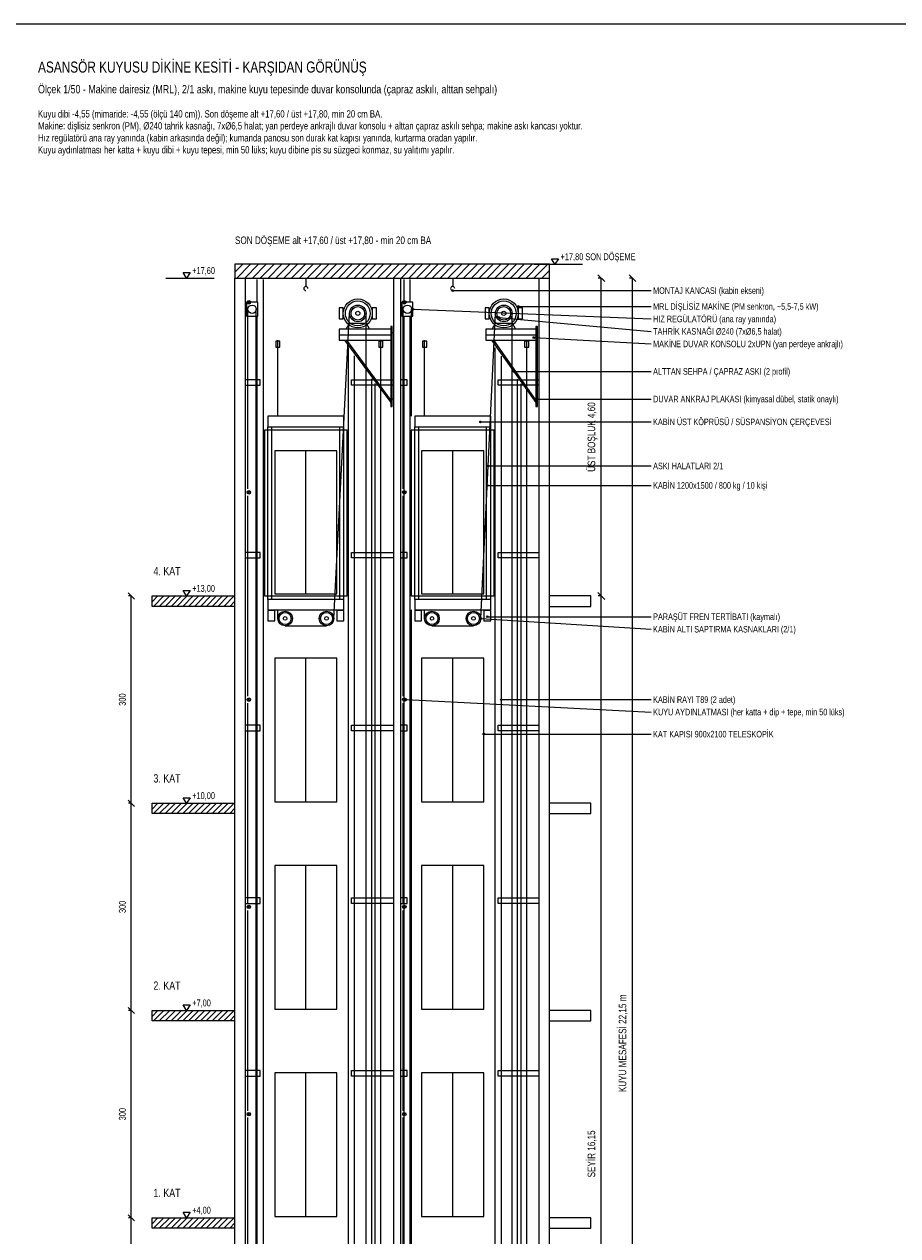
# Model space of a CAD drawing. Header units: centimetres. Extents: x 0 to 12476, y -30 to 2970.
# Tile 15 of 26: x 9087 to 10351, y 1216 to 2970. Entities that reach past the tile are written whole.
import ezdxf
from ezdxf.enums import TextEntityAlignment as Align

# ---------------------------------------------------------------- set-up
doc = ezdxf.new("R2010")
doc.units = ezdxf.units.CM
for name, color, linetype in [('ASN-BASLIK', 5, 'Continuous'), ('ASN-CERCEVE', 7, 'Continuous'), ('ASN-DUVAR', 7, 'Continuous'), ('ASN-ELEKTRIK', 3, 'Continuous'), ('ASN-HALAT', 6, 'Continuous'), ('ASN-KABIN', 5, 'Continuous'), ('ASN-KAPI', 3, 'Continuous'), ('ASN-KOT', 2, 'Continuous'), ('ASN-MOTOR', 6, 'Continuous'), ('ASN-OLCU', 3, 'Continuous'), ('ASN-RAY', 1, 'Continuous'), ('ASN-TARAMA', 8, 'Continuous'), ('ASN-UYARI', 1, 'Continuous'), ('ASN-YAZI', 4, 'Continuous'), ('ASN-YUK', 1, 'Continuous')]:
    doc.layers.add(name, color=color, linetype=linetype)

msp = doc.modelspace()

# ---------------------------------------------------------------- linework, layer by layer
at = {"layer": 'ASN-CERCEVE'}
for points in [[(0, 0), (12475.8, 0), (12475.8, 2970), (0, 2970)], [(100, 0), (12450.8, 0), (12450.8, 2970), (100, 2970)]]:
    msp.add_lwpolyline(points, close=True, dxfattribs=at)
at = {"layer": 'ASN-DUVAR'}
for p, q in [((9391.8, 387.5), (9391.8, 2602.5)), ((9406.8, 387.5), (9406.8, 2602.5)), ((9621.8, 387.5), (9621.8, 2602.5)), ((9631.8, 387.5), (9631.8, 2602.5)), ((9831.8, 387.5), (9831.8, 2602.5)), ((9846.8, 387.5), (9846.8, 2602.5))]:
    msp.add_line(p, q, dxfattribs=at)
msp.add_lwpolyline([(9391.8, 2602.5), (9846.8, 2602.5), (9846.8, 2622.5), (9391.8, 2622.5)], close=True, dxfattribs=at)
for points in [[(9391.8, 2127.5), (9271.8, 2127.5), (9271.8, 2142.5), (9391.8, 2142.5)], [(9846.8, 2127.5), (9906.8, 2127.5), (9906.8, 2142.5), (9846.8, 2142.5)], [(9391.8, 1827.5), (9271.8, 1827.5), (9271.8, 1842.5), (9391.8, 1842.5)], [(9846.8, 1827.5), (9906.8, 1827.5), (9906.8, 1842.5), (9846.8, 1842.5)], [(9391.8, 1527.5), (9271.8, 1527.5), (9271.8, 1542.5), (9391.8, 1542.5)], [(9846.8, 1527.5), (9906.8, 1527.5), (9906.8, 1542.5), (9846.8, 1542.5)], [(9391.8, 1227.5), (9271.8, 1227.5), (9271.8, 1242.5), (9391.8, 1242.5)], [(9846.8, 1227.5), (9906.8, 1227.5), (9906.8, 1242.5), (9846.8, 1242.5)]]:
    msp.add_lwpolyline(points, dxfattribs=at)
at = {"layer": 'ASN-ELEKTRIK'}
for p, q in [((9410.1, 2565.8), (9413.5, 2569.2)), ((9410.1, 2569.2), (9413.5, 2565.8)), ((9635.1, 2565.8), (9638.5, 2569.2)), ((9635.1, 2569.2), (9638.5, 2565.8)), ((9410.1, 2290.8), (9413.5, 2294.2)), ((9410.1, 2294.2), (9413.5, 2290.8)), ((9635.1, 2290.8), (9638.5, 2294.2)), ((9635.1, 2294.2), (9638.5, 2290.8)), ((9410.1, 1990.8), (9413.5, 1994.2)), ((9410.1, 1994.2), (9413.5, 1990.8)), ((9635.1, 1990.8), (9638.5, 1994.2)), ((9635.1, 1994.2), (9638.5, 1990.8)), ((9410.1, 1690.8), (9413.5, 1694.2)), ((9410.1, 1694.2), (9413.5, 1690.8)), ((9635.1, 1690.8), (9638.5, 1694.2)), ((9635.1, 1694.2), (9638.5, 1690.8)), ((9410.1, 1390.8), (9413.5, 1394.2)), ((9410.1, 1394.2), (9413.5, 1390.8)), ((9635.1, 1390.8), (9638.5, 1394.2)), ((9635.1, 1394.2), (9638.5, 1390.8))]:
    msp.add_line(p, q, dxfattribs=at)
for centre in [(9411.8, 2567.5), (9636.8, 2567.5), (9411.8, 2292.5), (9636.8, 2292.5), (9411.8, 1992.5), (9636.8, 1992.5), (9411.8, 1692.5), (9636.8, 1692.5), (9411.8, 1392.5), (9636.8, 1392.5)]:
    msp.add_circle(centre, 2.5, dxfattribs=at)
at = {"layer": 'ASN-HALAT'}
for p, q in [((9410.6, 2297.5), (9410.6, 2557.5)), ((9422.6, 427.5), (9422.6, 2557.5)), ((9534.9, 2109.9), (9557.5, 2551.5)), ((9581.5, 727.1), (9581.5, 2551.5)), ((9635.3, 2297.5), (9635.3, 2557.5)), ((9647.3, 2402.5), (9647.3, 2557.5)), ((9747.4, 2109.9), (9768.7, 2551.5)), ((9792.7, 727.1), (9792.7, 2551.5)), ((9453.7, 2402.5), (9453.7, 2512.5)), ((9602.7, 727.1), (9602.7, 2512.5)), ((9666.2, 2402.5), (9666.2, 2512.5)), ((9813.9, 727.1), (9813.9, 2512.5)), ((9410.6, 1997.5), (9410.6, 2287.5)), ((9635.3, 1997.5), (9635.3, 2287.5)), ((9453.7, 2109.9), (9453.7, 2122.5)), ((9647.3, 427.5), (9647.3, 2122.5)), ((9666.2, 2109.9), (9666.2, 2122.5)), ((9464.3, 2099.3), (9524.3, 2099.3)), ((9676.8, 2099.3), (9736.8, 2099.3)), ((9410.6, 1697.5), (9410.6, 1987.5)), ((9635.3, 1697.5), (9635.3, 1987.5)), ((9410.6, 1397.5), (9410.6, 1687.5)), ((9635.3, 1397.5), (9635.3, 1687.5)), ((9410.6, 1097.5), (9410.6, 1387.5)), ((9635.3, 1097.5), (9635.3, 1387.5))]:
    msp.add_line(p, q, dxfattribs=at)
for points in [[(9450.7, 2502.5), (9456.7, 2502.5), (9456.7, 2511.5), (9450.7, 2511.5)], [(9599.7, 2502.5), (9605.7, 2502.5), (9605.7, 2511.5), (9599.7, 2511.5)], [(9663.2, 2502.5), (9669.2, 2502.5), (9669.2, 2511.5), (9663.2, 2511.5)], [(9810.9, 2502.5), (9816.9, 2502.5), (9816.9, 2511.5), (9810.9, 2511.5)]]:
    msp.add_lwpolyline(points, close=True, dxfattribs=at)
at = {"layer": 'ASN-KABIN'}
for p, q in [((9439.3, 2137.5), (9439.3, 2387.5)), ((9445.3, 2137.5), (9445.3, 2387.5)), ((9543.3, 2137.5), (9543.3, 2387.5)), ((9549.3, 2137.5), (9549.3, 2387.5)), ((9651.8, 2137.5), (9651.8, 2387.5)), ((9657.8, 2137.5), (9657.8, 2387.5)), ((9755.8, 2137.5), (9755.8, 2387.5)), ((9761.8, 2137.5), (9761.8, 2387.5))]:
    msp.add_line(p, q, dxfattribs=at)
for points in [[(9439.3, 2387.5), (9549.3, 2387.5), (9549.3, 2402.5), (9439.3, 2402.5)], [(9651.8, 2387.5), (9761.8, 2387.5), (9761.8, 2402.5), (9651.8, 2402.5)], [(9434.3, 2142.5), (9554.3, 2142.5), (9554.3, 2382.5), (9434.3, 2382.5)], [(9646.8, 2142.5), (9766.8, 2142.5), (9766.8, 2382.5), (9646.8, 2382.5)], [(9439.3, 2122.5), (9549.3, 2122.5), (9549.3, 2137.5), (9439.3, 2137.5)], [(9651.8, 2122.5), (9761.8, 2122.5), (9761.8, 2137.5), (9651.8, 2137.5)]]:
    msp.add_lwpolyline(points, close=True, dxfattribs=at)
at = {"layer": 'ASN-KAPI'}
for p, q in [((9494.3, 2145.5), (9494.3, 2352.5)), ((9706.8, 2145.5), (9706.8, 2352.5)), ((9494.3, 1844.5), (9494.3, 2052.5)), ((9706.8, 1844.5), (9706.8, 2052.5)), ((9494.3, 1544.5), (9494.3, 1752.5)), ((9706.8, 1544.5), (9706.8, 1752.5)), ((9494.3, 1244.5), (9494.3, 1452.5)), ((9706.8, 1244.5), (9706.8, 1452.5))]:
    msp.add_line(p, q, dxfattribs=at)
for points in [[(9449.3, 2145.5), (9539.3, 2145.5), (9539.3, 2352.5), (9449.3, 2352.5)], [(9661.8, 2145.5), (9751.8, 2145.5), (9751.8, 2352.5), (9661.8, 2352.5)], [(9449.3, 1844.5), (9539.3, 1844.5), (9539.3, 2052.5), (9449.3, 2052.5)], [(9661.8, 1844.5), (9751.8, 1844.5), (9751.8, 2052.5), (9661.8, 2052.5)], [(9449.3, 1544.5), (9539.3, 1544.5), (9539.3, 1752.5), (9449.3, 1752.5)], [(9661.8, 1544.5), (9751.8, 1544.5), (9751.8, 1752.5), (9661.8, 1752.5)], [(9449.3, 1244.5), (9539.3, 1244.5), (9539.3, 1452.5), (9449.3, 1452.5)], [(9661.8, 1244.5), (9751.8, 1244.5), (9751.8, 1452.5), (9661.8, 1452.5)]]:
    msp.add_lwpolyline(points, close=True, dxfattribs=at)
at = {"layer": 'ASN-KOT'}
for p, q in [((9824.8, 2622.5), (9894.8, 2622.5)), ((9291.8, 2602.5), (9361.8, 2602.5)), ((9291.8, 2142.5), (9361.8, 2142.5)), ((9291.8, 1842.5), (9361.8, 1842.5)), ((9291.8, 1542.5), (9361.8, 1542.5)), ((9291.8, 1242.5), (9361.8, 1242.5))]:
    msp.add_line(p, q, dxfattribs=at)
for points in [[(9854.8, 2622.5), (9849.8, 2630.5), (9859.8, 2630.5)], [(9321.8, 2602.5), (9316.8, 2610.5), (9326.8, 2610.5)], [(9321.8, 2142.5), (9316.8, 2150.5), (9326.8, 2150.5)], [(9321.8, 1842.5), (9316.8, 1850.5), (9326.8, 1850.5)], [(9321.8, 1542.5), (9316.8, 1550.5), (9326.8, 1550.5)], [(9321.8, 1242.5), (9316.8, 1250.5), (9326.8, 1250.5)]]:
    msp.add_lwpolyline(points, close=True, dxfattribs=at)
at = {"layer": 'ASN-MOTOR'}
for p, q in [((9494.3, 2602.5), (9494.3, 2590.5)), ((9706.8, 2602.5), (9706.8, 2590.5)), ((9408.6, 2557.5), (9409.3, 2557.5)), ((9633.3, 2557.5), (9634.3, 2557.5)), ((9542.3, 2520.5), (9618.3, 2520.5)), ((9550.3, 2512.5), (9617.3, 2422.5)), ((9553.3, 2512.5), (9617.3, 2425.5)), ((9754.8, 2520.5), (9828.3, 2520.5)), ((9762.8, 2512.5), (9827.3, 2422.5)), ((9765.8, 2512.5), (9827.3, 2425.5))]:
    msp.add_line(p, q, dxfattribs=at)
for points in [[(9408.6, 2547.5), (9424.6, 2547.5), (9424.6, 2567.5), (9408.6, 2567.5)], [(9633.3, 2547.5), (9649.3, 2547.5), (9649.3, 2567.5), (9633.3, 2567.5)], [(9542.5, 2543.5), (9548.5, 2543.5), (9548.5, 2559.5), (9542.5, 2559.5)], [(9590.5, 2543.5), (9596.5, 2543.5), (9596.5, 2559.5), (9590.5, 2559.5)], [(9753.7, 2543.5), (9759.7, 2543.5), (9759.7, 2559.5), (9753.7, 2559.5)], [(9801.7, 2543.5), (9807.7, 2543.5), (9807.7, 2559.5), (9801.7, 2559.5)], [(9542.3, 2512.5), (9618.3, 2512.5), (9618.3, 2528.5), (9542.3, 2528.5)], [(9617.3, 2416.5), (9619.3, 2416.5), (9619.3, 2532.5), (9617.3, 2532.5)], [(9754.8, 2512.5), (9828.3, 2512.5), (9828.3, 2528.5), (9754.8, 2528.5)], [(9827.3, 2416.5), (9829.3, 2416.5), (9829.3, 2532.5), (9827.3, 2532.5)]]:
    msp.add_lwpolyline(points, close=True, dxfattribs=at)
for points in [[(9552.5, 2528.5), (9557.5, 2537.5), (9581.5, 2537.5), (9586.5, 2528.5)], [(9763.7, 2528.5), (9768.7, 2537.5), (9792.7, 2537.5), (9797.7, 2528.5)]]:
    msp.add_lwpolyline(points, dxfattribs=at)
for centre, radius in [((9416.6, 2557.5), 6), ((9569.5, 2551.5), 21), ((9569.5, 2551.5), 18), ((9569.5, 2551.5), 12), ((9569.5, 2551.5), 9.84), ((9641.3, 2557.5), 6), ((9780.7, 2551.5), 21), ((9780.7, 2551.5), 18), ((9780.7, 2551.5), 12), ((9780.7, 2551.5), 9.84), ((9569.5, 2551.5), 3), ((9780.7, 2551.5), 3), ((9618.5, 2523.5), 0.9), ((9828.5, 2523.5), 0.9), ((9618.5, 2427.5), 0.9), ((9828.5, 2427.5), 0.9), ((9464.3, 2109.9), 10.6), ((9464.3, 2109.9), 8.69), ((9464.3, 2109.9), 2.65), ((9524.3, 2109.9), 10.6), ((9524.3, 2109.9), 8.69), ((9524.3, 2109.9), 2.65), ((9676.8, 2109.9), 10.6), ((9676.8, 2109.9), 8.69), ((9676.8, 2109.9), 2.65), ((9736.8, 2109.9), 10.6), ((9736.8, 2109.9), 8.69), ((9736.8, 2109.9), 2.65)]:
    msp.add_circle(centre, radius, dxfattribs=at)
for centre in [(9494.3, 2587.5), (9706.8, 2587.5)]:
    msp.add_arc(centre, 3, 0, 270, dxfattribs=at)
at = {"layer": 'ASN-OLCU'}
for p, q in [((9926.8, 2597.6), (9916.9, 2607.4)), ((9921.8, 2602.5), (9917.4, 2602.5)), ((9921.8, 2142.5), (9921.8, 2602.5)), ((9971.8, 2597.6), (9961.9, 2607.4)), ((9966.8, 2602.5), (9962.4, 2602.5)), ((9966.8, 387.5), (9966.8, 2602.5)), ((9246.3, 2138), (9237.3, 2147)), ((9241.8, 2142.5), (9237.8, 2142.5)), ((9241.8, 1842.5), (9241.8, 2142.5)), ((9926.8, 2137.6), (9916.9, 2147.4)), ((9926.8, 2137.6), (9916.9, 2147.4)), ((9921.8, 2142.5), (9917.4, 2142.5)), ((9921.8, 2142.5), (9917.4, 2142.5)), ((9921.8, 527.5), (9921.8, 2142.5)), ((9246.3, 1838), (9237.3, 1847)), ((9246.3, 1838), (9237.3, 1847)), ((9241.8, 1842.5), (9237.8, 1842.5)), ((9241.8, 1842.5), (9237.8, 1842.5)), ((9241.8, 1542.5), (9241.8, 1842.5)), ((9246.3, 1538), (9237.3, 1547)), ((9246.3, 1538), (9237.3, 1547)), ((9241.8, 1542.5), (9237.8, 1542.5)), ((9241.8, 1542.5), (9237.8, 1542.5)), ((9241.8, 1242.5), (9241.8, 1542.5)), ((9246.3, 1238), (9237.3, 1247)), ((9246.3, 1238), (9237.3, 1247)), ((9241.8, 1242.5), (9237.8, 1242.5)), ((9241.8, 1242.5), (9237.8, 1242.5)), ((9241.8, 942.5), (9241.8, 1242.5))]:
    msp.add_line(p, q, dxfattribs=at)
at = {"layer": 'ASN-RAY'}
for p, q in [((9423.9, 2567.5), (9423.9, 2600.5)), ((9432.8, 387.5), (9432.8, 2600.5)), ((9636.4, 2567.5), (9636.4, 2600.5)), ((9645.3, 2567.5), (9645.3, 2600.5)), ((9423.9, 387.5), (9423.9, 2547.5)), ((9636.4, 387.5), (9636.4, 2547.5)), ((9645.3, 387.5), (9645.3, 2547.5)), ((9555.8, 387.5), (9555.8, 2502.1)), ((9564.7, 387.5), (9564.7, 2490.2)), ((9768.3, 387.5), (9768.3, 2501.8)), ((9777.2, 387.5), (9777.2, 2489.4)), ((9589.6, 738.1), (9589.6, 2456.8)), ((9800.8, 738.1), (9800.8, 2456.5)), ((9594.6, 738.1), (9594.6, 2450.1)), ((9805.8, 738.1), (9805.8, 2449.5))]:
    msp.add_line(p, q, dxfattribs=at)
for points in [[(9406.8, 2447.5), (9428.3, 2447.5), (9428.3, 2455.5), (9406.8, 2455.5)], [(9621.8, 2447.5), (9560.3, 2447.5), (9560.3, 2455.5), (9621.8, 2455.5)], [(9631.8, 2447.5), (9640.8, 2447.5), (9640.8, 2455.5), (9631.8, 2455.5)], [(9831.8, 2447.5), (9772.8, 2447.5), (9772.8, 2455.5), (9831.8, 2455.5)], [(9406.8, 2197.5), (9428.3, 2197.5), (9428.3, 2205.5), (9406.8, 2205.5)], [(9621.8, 2197.5), (9560.3, 2197.5), (9560.3, 2205.5), (9621.8, 2205.5)], [(9631.8, 2197.5), (9640.8, 2197.5), (9640.8, 2205.5), (9631.8, 2205.5)], [(9831.8, 2197.5), (9772.8, 2197.5), (9772.8, 2205.5), (9831.8, 2205.5)], [(9406.8, 1947.5), (9428.3, 1947.5), (9428.3, 1955.5), (9406.8, 1955.5)], [(9621.8, 1947.5), (9560.3, 1947.5), (9560.3, 1955.5), (9621.8, 1955.5)], [(9631.8, 1947.5), (9640.8, 1947.5), (9640.8, 1955.5), (9631.8, 1955.5)], [(9831.8, 1947.5), (9772.8, 1947.5), (9772.8, 1955.5), (9831.8, 1955.5)], [(9406.8, 1697.5), (9428.3, 1697.5), (9428.3, 1705.5), (9406.8, 1705.5)], [(9621.8, 1697.5), (9560.3, 1697.5), (9560.3, 1705.5), (9621.8, 1705.5)], [(9631.8, 1697.5), (9640.8, 1697.5), (9640.8, 1705.5), (9631.8, 1705.5)], [(9831.8, 1697.5), (9772.8, 1697.5), (9772.8, 1705.5), (9831.8, 1705.5)], [(9406.8, 1447.5), (9428.3, 1447.5), (9428.3, 1455.5), (9406.8, 1455.5)], [(9621.8, 1447.5), (9560.3, 1447.5), (9560.3, 1455.5), (9621.8, 1455.5)], [(9631.8, 1447.5), (9640.8, 1447.5), (9640.8, 1455.5), (9631.8, 1455.5)], [(9831.8, 1447.5), (9772.8, 1447.5), (9772.8, 1455.5), (9831.8, 1455.5)]]:
    msp.add_lwpolyline(points, dxfattribs=at)
at = {"layer": 'ASN-TARAMA'}
for p, q in [((9391.8, 2611.2), (9403.1, 2622.5)), ((9394.4, 2602.5), (9414.4, 2622.5)), ((9405.8, 2602.5), (9425.8, 2622.5)), ((9417.1, 2602.5), (9437.1, 2622.5)), ((9428.4, 2602.5), (9448.4, 2622.5)), ((9439.7, 2602.5), (9459.7, 2622.5)), ((9451, 2602.5), (9471, 2622.5)), ((9462.3, 2602.5), (9482.3, 2622.5)), ((9473.6, 2602.5), (9493.6, 2622.5)), ((9484.9, 2602.5), (9504.9, 2622.5)), ((9496.3, 2602.5), (9516.3, 2622.5)), ((9507.6, 2602.5), (9527.6, 2622.5)), ((9518.9, 2602.5), (9538.9, 2622.5)), ((9530.2, 2602.5), (9550.2, 2622.5)), ((9541.5, 2602.5), (9561.5, 2622.5)), ((9552.8, 2602.5), (9572.8, 2622.5)), ((9564.1, 2602.5), (9584.1, 2622.5)), ((9575.5, 2602.5), (9595.5, 2622.5)), ((9586.8, 2602.5), (9606.8, 2622.5)), ((9598.1, 2602.5), (9618.1, 2622.5)), ((9609.4, 2602.5), (9629.4, 2622.5)), ((9620.7, 2602.5), (9640.7, 2622.5)), ((9632, 2602.5), (9652, 2622.5)), ((9643.3, 2602.5), (9663.3, 2622.5)), ((9654.6, 2602.5), (9674.6, 2622.5)), ((9666, 2602.5), (9686, 2622.5)), ((9677.3, 2602.5), (9697.3, 2622.5)), ((9688.6, 2602.5), (9708.6, 2622.5)), ((9699.9, 2602.5), (9719.9, 2622.5)), ((9711.2, 2602.5), (9731.2, 2622.5)), ((9722.5, 2602.5), (9742.5, 2622.5)), ((9733.8, 2602.5), (9753.8, 2622.5)), ((9745.2, 2602.5), (9765.2, 2622.5)), ((9756.5, 2602.5), (9776.5, 2622.5)), ((9767.8, 2602.5), (9787.8, 2622.5)), ((9779.1, 2602.5), (9799.1, 2622.5)), ((9790.4, 2602.5), (9810.4, 2622.5)), ((9801.7, 2602.5), (9821.7, 2622.5)), ((9813, 2602.5), (9833, 2622.5)), ((9824.4, 2602.5), (9844.4, 2622.5)), ((9835.7, 2602.5), (9846.8, 2613.6)), ((9271.8, 2134), (9280.3, 2142.5)), ((9273.8, 2127.5), (9288.8, 2142.5)), ((9282.3, 2127.5), (9297.3, 2142.5)), ((9290.8, 2127.5), (9305.8, 2142.5)), ((9299.2, 2127.5), (9314.2, 2142.5)), ((9307.7, 2127.5), (9322.7, 2142.5)), ((9316.2, 2127.5), (9331.2, 2142.5)), ((9324.7, 2127.5), (9339.7, 2142.5)), ((9333.2, 2127.5), (9348.2, 2142.5)), ((9341.7, 2127.5), (9356.7, 2142.5)), ((9350.1, 2127.5), (9365.1, 2142.5)), ((9358.6, 2127.5), (9373.6, 2142.5)), ((9367.1, 2127.5), (9382.1, 2142.5)), ((9375.6, 2127.5), (9390.6, 2142.5)), ((9384.1, 2127.5), (9391.8, 2135.2)), ((9271.8, 1834), (9280.3, 1842.5)), ((9273.8, 1827.5), (9288.8, 1842.5)), ((9282.3, 1827.5), (9297.3, 1842.5)), ((9290.8, 1827.5), (9305.8, 1842.5)), ((9299.2, 1827.5), (9314.2, 1842.5)), ((9307.7, 1827.5), (9322.7, 1842.5)), ((9316.2, 1827.5), (9331.2, 1842.5)), ((9324.7, 1827.5), (9339.7, 1842.5)), ((9333.2, 1827.5), (9348.2, 1842.5)), ((9341.7, 1827.5), (9356.7, 1842.5)), ((9350.1, 1827.5), (9365.1, 1842.5)), ((9358.6, 1827.5), (9373.6, 1842.5)), ((9367.1, 1827.5), (9382.1, 1842.5)), ((9375.6, 1827.5), (9390.6, 1842.5)), ((9384.1, 1827.5), (9391.8, 1835.2)), ((9271.8, 1534), (9280.3, 1542.5)), ((9273.8, 1527.5), (9288.8, 1542.5)), ((9282.3, 1527.5), (9297.3, 1542.5)), ((9290.8, 1527.5), (9305.8, 1542.5)), ((9299.2, 1527.5), (9314.2, 1542.5)), ((9307.7, 1527.5), (9322.7, 1542.5)), ((9316.2, 1527.5), (9331.2, 1542.5)), ((9324.7, 1527.5), (9339.7, 1542.5)), ((9333.2, 1527.5), (9348.2, 1542.5)), ((9341.7, 1527.5), (9356.7, 1542.5)), ((9350.1, 1527.5), (9365.1, 1542.5)), ((9358.6, 1527.5), (9373.6, 1542.5)), ((9367.1, 1527.5), (9382.1, 1542.5)), ((9375.6, 1527.5), (9390.6, 1542.5)), ((9384.1, 1527.5), (9391.8, 1535.2)), ((9271.8, 1234), (9280.3, 1242.5)), ((9273.8, 1227.5), (9288.8, 1242.5)), ((9282.3, 1227.5), (9297.3, 1242.5)), ((9290.8, 1227.5), (9305.8, 1242.5)), ((9299.2, 1227.5), (9314.2, 1242.5)), ((9307.7, 1227.5), (9322.7, 1242.5)), ((9316.2, 1227.5), (9331.2, 1242.5)), ((9324.7, 1227.5), (9339.7, 1242.5)), ((9333.2, 1227.5), (9348.2, 1242.5)), ((9341.7, 1227.5), (9356.7, 1242.5)), ((9350.1, 1227.5), (9365.1, 1242.5)), ((9358.6, 1227.5), (9373.6, 1242.5)), ((9367.1, 1227.5), (9382.1, 1242.5)), ((9375.6, 1227.5), (9390.6, 1242.5)), ((9384.1, 1227.5), (9391.8, 1235.2))]:
    msp.add_line(p, q, dxfattribs=at)
at = {"layer": 'ASN-YAZI'}
for p, q in [((9706.8, 2584.5), (9993.8, 2584.5)), ((9801.7, 2561.5), (9993.8, 2561.5)), ((9649.3, 2557.5), (9993.8, 2543.4)), ((9773.5, 2545.5), (9993.8, 2525.4)), ((9824.3, 2516.5), (9993.8, 2507.3)), ((9795.1, 2467.5), (9993.8, 2467.5)), ((9828.3, 2427.5), (9993.8, 2427.5)), ((9746.8, 2394.5), (9993.8, 2394.5)), ((9758.1, 2330.7), (9993.8, 2330.7)), ((9756.8, 2302.5), (9993.8, 2302.5)), ((9747.4, 2109.9), (9993.8, 2094.4)), ((9756.8, 2112.5), (9993.8, 2112.5)), ((9639.3, 1992.5), (9993.8, 1974.5)), ((9777.2, 1992.5), (9993.8, 1992.5)), ((9751.8, 1942.5), (9993.8, 1942.5))]:
    msp.add_line(p, q, dxfattribs=at)
for centre in [(9706.8, 2584.5), (9801.7, 2561.5), (9649.3, 2557.5), (9773.5, 2545.5), (9824.3, 2516.5), (9795.1, 2467.5), (9828.3, 2427.5), (9746.8, 2394.5), (9758.1, 2330.7), (9756.8, 2302.5), (9747.4, 2109.9), (9756.8, 2112.5), (9639.3, 1992.5), (9777.2, 1992.5), (9751.8, 1942.5)]:
    msp.add_circle(centre, 1.2, dxfattribs=at)
at = {"layer": 'ASN-YUK'}
for points in [[(9439.3, 2106.5), (9449.3, 2106.5), (9449.3, 2121.5), (9439.3, 2121.5)], [(9539.3, 2106.5), (9549.3, 2106.5), (9549.3, 2121.5), (9539.3, 2121.5)], [(9651.8, 2106.5), (9661.8, 2106.5), (9661.8, 2121.5), (9651.8, 2121.5)], [(9751.8, 2106.5), (9761.8, 2106.5), (9761.8, 2121.5), (9751.8, 2121.5)]]:
    msp.add_lwpolyline(points, close=True, dxfattribs=at)

# ---------------------------------------------------------------- texts
at = {"layer": 'ASN-BASLIK', "width": 0.8}
for s, height, p in [('ASANSÖR KUYUSU DİKİNE KESİTİ - KARŞIDAN GÖRÜNÜŞ', 16, (9106.8, 2900)), ('Ölçek 1/50 - Makine dairesiz (MRL), 2/1 askı, makine kuyu tepesinde duvar konsolunda (çapraz askılı, alttan sehpalı)', 12, (9106.8, 2870)), ('4. KAT', 12, (9273.8, 2172.5)), ('3. KAT', 12, (9273.8, 1872.5)), ('2. KAT', 12, (9273.8, 1572.5)), ('1. KAT', 12, (9273.8, 1272.5))]:
    msp.add_text(s, height=height, dxfattribs=at).set_placement(p)
at = {"layer": 'ASN-KOT', "width": 0.8}
for s, p in [('+17,80 SON DÖŞEME', (9862.8, 2625.5)), ('+17,60', (9329.8, 2605.5)), ('+13,00', (9329.8, 2145.5)), ('+10,00', (9329.8, 1845.5)), ('+7,00', (9329.8, 1545.5)), ('+4,00', (9329.8, 1245.5))]:
    msp.add_text(s, height=10, dxfattribs=at).set_placement(p, align=Align.BOTTOM_LEFT)
at = {"layer": 'ASN-OLCU', "width": 0.8}
for s, height, p in [('ÜST BOŞLUK 4,60', 11, (9916.3, 2372.5)), ('300', 10, (9236.8, 1992.5)), ('300', 10, (9236.8, 1692.5)), ('KUYU MESAFESİ 22,15 m', 11, (9961.3, 1495)), ('300', 10, (9236.8, 1392.5)), ('SEYİR 16,15', 11, (9916.3, 1335))]:
    msp.add_text(s, height=height, rotation=90, dxfattribs=at).set_placement(p, align=Align.BOTTOM_CENTER)
at = {"layer": 'ASN-UYARI', "width": 0.8}
msp.add_text('SON DÖŞEME alt +17,60 / üst +17,80 - min 20 cm BA', height=11, dxfattribs=at).set_placement((9391.8, 2648.5), align=Align.BOTTOM_LEFT)
at = {"layer": 'ASN-YAZI', "width": 0.8}
for s, p in [('Kuyu dibi -4,55 (mimaride: -4,55 (ölçü 140 cm)). Son döşeme alt +17,60 / üst +17,80, min 20 cm BA.', (9106.8, 2835)), ('Makine: dişlisiz senkron (PM), %%c240 tahrik kasnağı, 7x%%c6,5 halat; yan perdeye ankrajlı duvar konsolu + alttan çapraz askılı sehpa; makine askı kancası yoktur.', (9106.8, 2817.7)), ('Hız regülatörü ana ray yanında (kabin arkasında değil); kumanda panosu son durak kat kapısı yanında, kurtarma oradan yapılır.', (9106.8, 2800.3)), ('Kuyu aydınlatması her katta + kuyu dibi + kuyu tepesi, min 50 lüks; kuyu dibine pis su süzgeci konmaz, su yalıtımı yapılır.', (9106.8, 2783))]:
    msp.add_text(s, height=10.5, dxfattribs=at).set_placement(p)
for s, p in [('MONTAJ KANCASI (kabin ekseni)', (9996.8, 2584.5)), ('MRL DİŞLİSİZ MAKİNE (PM senkron, ~5,5-7,5 kW)', (9996.8, 2561.5)), ('HIZ REGÜLATÖRÜ (ana ray yanında)', (9996.8, 2543.4)), ('TAHRİK KASNAĞI %%c240 (7x%%c6,5 halat)', (9996.8, 2525.4)), ('MAKİNE DUVAR KONSOLU 2xUPN (yan perdeye ankrajlı)', (9996.8, 2507.3)), ('ALTTAN SEHPA / ÇAPRAZ ASKI (2 profil)', (9996.8, 2467.5)), ('DUVAR ANKRAJ PLAKASI (kimyasal dübel, statik onaylı)', (9996.8, 2427.5)), ('KABİN ÜST KÖPRÜSÜ / SÜSPANSİYON ÇERÇEVESİ', (9996.8, 2394.5)), ('ASKI HALATLARI 2/1', (9996.8, 2330.7)), ('KABİN 1200x1500 / 800 kg / 10 kişi', (9996.8, 2302.5)), ('PARAŞÜT FREN TERTİBATI (kaymalı)', (9996.8, 2112.5)), ('KABİN ALTI SAPTIRMA KASNAKLARI (2/1)', (9996.8, 2094.4)), ('KABİN RAYI T89 (2 adet)', (9996.8, 1992.5)), ('KUYU AYDINLATMASI (her katta + dip + tepe, min 50 lüks)', (9996.8, 1974.5)), ('KAT KAPISI 900x2100 TELESKOPİK', (9996.8, 1942.5))]:
    msp.add_text(s, height=9.5, dxfattribs=at).set_placement(p, align=Align.MIDDLE_LEFT)

doc.saveas('drawing.dxf')
